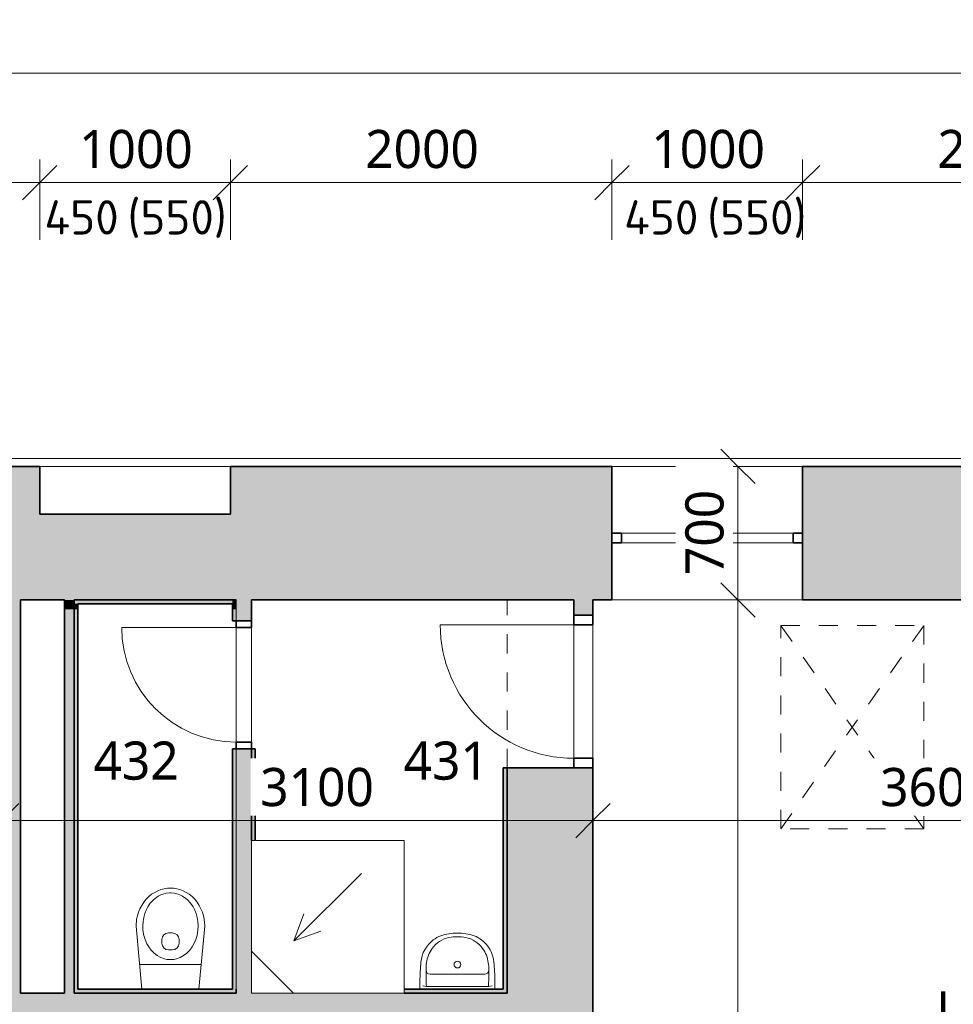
# Model space of a CAD drawing. Header units: metres. Extents: x -1.7 to 41.6, y -3.7 to 18.4.
# Tile 13 of 16: x 26.2 to 31.1, y 11.9 to 17.1. Entities that reach past the tile are written whole.
import ezdxf

# ---------------------------------------------------------------- set-up
doc = ezdxf.new("R2010")
doc.units = ezdxf.units.M
doc.linetypes.add('AV - Cerch_ 1 tecka 4mm', pattern=[0.006, 0.004, -0.001, 0, -0.001])
doc.layers.add('AV-KOTY', color=5, linetype='Continuous', lineweight=13, true_color=0x0000ff)
doc.layers.add('AV-MISTNOSTI', color=5, linetype='Continuous', lineweight=5, true_color=0x0000ff)
for name, color, linetype, lineweight in [('AV-KOTY-100', 7, 'Continuous', 5), ('AV-SRAFY', 7, 'Continuous', 35), ('AV-STAVBA', 7, 'Continuous', 18), ('AV-VYBAVENI', 7, 'Continuous', 18)]:
    doc.layers.add(name, color=color, linetype=linetype, lineweight=lineweight)
doc.styles.add('ISOCPEUR', font='isocpeur.ttf', dxfattribs={"height": 0.18})
doc.styles.add('Trebuchet MS', font='trebuc.ttf', dxfattribs={"height": 0.2})
doc.styles.add('Trebuchet MS_B', font='trebuc.ttf', dxfattribs={"height": 0.2})
doc.dimstyles.new('2_mm_-_O_-_Blue_-_mm_-_zaokrouhlena', dxfattribs={"dimscale": 0.3048, "dimtxt": 0.20619, "dimasz": 0.590551, "dimexe": 0.393701, "dimexo": 0.0625, "dimgap": 0.065617, "dimtad": 1, "dimdec": 0, "dimlfac": 1000, "dimrnd": 10, "dimzin": 0, "dimdsep": 46, "dimtxsty": 'Trebuchet MS', "dimblk1": 'OBLIQUE', "dimblk2": 'OBLIQUE', "dimsah": 1, "dimcen": 0.09, "dimazin": 0, "dimtfac": 1, "dimtdec": 4, "dimtix": 1, "dimtmove": 0, "dimatfit": 3, "dimfxl": 0.984252, "dimfxlon": 1, "dimtvp": 1, "dimtfill": 1, "dimtolj": 1, "dimtzin": 0, "dimarcsym": 2})
doc.dimstyles.new('2_mm_-_O_-_Blue_-_mm_-_zaokrouhlena_2', dxfattribs={"dimscale": 0.3048, "dimtxt": 0.20619, "dimasz": 0.590551, "dimexe": 0.393701, "dimexo": 0.0625, "dimgap": 0.065617, "dimtad": 1, "dimdec": 0, "dimlfac": 1000, "dimrnd": 10, "dimzin": 0, "dimdsep": 46, "dimtxsty": 'Trebuchet MS', "dimblk1": 'OBLIQUE', "dimblk2": 'OBLIQUE', "dimsah": 1, "dimcen": 0.09, "dimazin": 0, "dimtfac": 1, "dimtdec": 4, "dimtix": 1, "dimtmove": 2, "dimatfit": 3, "dimfxl": 0.984252, "dimfxlon": 1, "dimtvp": 1, "dimtfill": 1, "dimtolj": 1, "dimtzin": 0, "dimarcsym": 2})

# ---------------------------------------------------------------- blocks, each defined once
blk = doc.blocks.new('GM_Otvor_obdélníkový - 880x2250-1002007-4NP')
at = {"layer": 'AV-STAVBA', "linetype": 'AV - Cerch_ 1 tecka 4mm', "lineweight": 13}
for p, q in [((-0.44, 0.225), (0.44, 0.225)), ((-0.44, -0.225), (0.44, -0.225)), ((-0.44, -0.225), (0.44, -0.225))]:
    blk.add_line(p, q, dxfattribs=at)
blk = doc.blocks.new('DO_1-L_Ocel_ - 700x1970_100-947950-4NP')
at = {"layer": 'AV-STAVBA'}
for p, q in [((0.35, 0.75), (0.35, 0.05)), ((-0.35, 0.05), (0.35, 0.05)), ((-0.35, -0.05), (0.35, -0.05))]:
    blk.add_line(p, q, dxfattribs=at)
at = {"layer": 'AV-STAVBA', "linetype": 'AV - Cerch_ 1 tecka 4mm'}
for p, q in [((-0.4, 0.05), (0.4, 0.05)), ((-0.35, 0.05), (0.35, 0.05)), ((-0.4, -0.05), (0.4, -0.05)), ((-0.35, -0.05), (0.35, -0.05))]:
    blk.add_line(p, q, dxfattribs=at)
at = {"layer": 'AV-STAVBA', "lineweight": 35}
for p, q in [((-0.35, 0.05), (-0.4, 0.05)), ((-0.4, 0.05), (-0.4, -0.05)), ((-0.35, -0.05), (-0.35, 0.05)), ((0.4, 0.05), (0.35, 0.05)), ((0.35, 0.05), (0.35, -0.05)), ((0.4, -0.05), (0.4, 0.05)), ((-0.4, -0.05), (-0.35, -0.05)), ((0.35, -0.05), (0.4, -0.05))]:
    blk.add_line(p, q, dxfattribs=at)
at = {"layer": 'AV-STAVBA'}
blk.add_arc((0.35, 0.05), 0.7, 90, 180, dxfattribs=at)
blk = doc.blocks.new('DO_1-L_Ocel_ - 600x1970_80-1002543-4NP')
at = {"layer": 'AV-STAVBA'}
for p, q in [((0.3, 0.64), (0.3, 0.04)), ((-0.3, 0.04), (0.3, 0.04)), ((-0.3, -0.04), (0.3, -0.04))]:
    blk.add_line(p, q, dxfattribs=at)
at = {"layer": 'AV-STAVBA', "linetype": 'AV - Cerch_ 1 tecka 4mm'}
for p, q in [((-0.335, 0.04), (0.335, 0.04)), ((-0.3, 0.04), (0.3, 0.04)), ((-0.335, -0.04), (0.335, -0.04)), ((-0.3, -0.04), (0.3, -0.04))]:
    blk.add_line(p, q, dxfattribs=at)
at = {"layer": 'AV-STAVBA', "lineweight": 35}
for p, q in [((-0.3, 0.04), (-0.335, 0.04)), ((-0.335, 0.04), (-0.335, -0.04)), ((-0.3, -0.04), (-0.3, 0.04)), ((0.335, 0.04), (0.3, 0.04)), ((0.3, 0.04), (0.3, -0.04)), ((0.335, -0.04), (0.335, 0.04)), ((-0.335, -0.04), (-0.3, -0.04)), ((0.3, -0.04), (0.335, -0.04))]:
    blk.add_line(p, q, dxfattribs=at)
at = {"layer": 'AV-STAVBA'}
blk.add_arc((0.3, 0.04), 0.6, 90, 180, dxfattribs=at)
blk = doc.blocks.new('WI_2 - 1000x450-1316571-4NP')
at = {"layer": 'AV-STAVBA', "linetype": 'AV - Cerch_ 1 tecka 4mm', "lineweight": 13}
for p, q in [((1.63, 0.35), (0.63, 0.35)), ((1.63, -0.35), (0.63, -0.35))]:
    blk.add_line(p, q, dxfattribs=at)
at = {"layer": 'AV-STAVBA'}
for p, q in [((0.63, -0.05), (0.63, 0)), ((0.63, 0), (1.63, 0)), ((0.68, -0.05), (0.68, 0)), ((1.58, -0.05), (1.58, 0)), ((1.63, -0.05), (1.63, 0)), ((0.63, -0.05), (1.63, -0.05)), ((0.68, 0), (1.105, 0)), ((1.105, -0.05), (0.68, -0.05)), ((1.155, 0), (1.58, 0)), ((1.58, -0.05), (1.155, -0.05))]:
    blk.add_line(p, q, dxfattribs=at)
at = {"layer": 'AV-STAVBA', "lineweight": 35}
for p, q in [((0.68, 0), (0.63, 0)), ((0.63, 0), (0.63, -0.05)), ((0.63, -0.05), (0.68, -0.05)), ((0.68, -0.05), (0.68, 0)), ((1.155, 0), (1.105, 0)), ((1.105, 0), (1.105, -0.05)), ((1.105, -0.05), (1.155, -0.05)), ((1.155, -0.05), (1.155, 0)), ((1.63, 0), (1.58, 0)), ((1.58, 0), (1.58, -0.05)), ((1.58, -0.05), (1.63, -0.05)), ((1.63, -0.05), (1.63, 0))]:
    blk.add_line(p, q, dxfattribs=at)
blk = doc.blocks.new('GM_Nika_obdélníková - 1000x450-1317240-4NP')
at = {"layer": 'AV-STAVBA', "linetype": 'AV - Cerch_ 1 tecka 4mm'}
blk.add_line((-0.5, 0.35), (0.5, 0.35), dxfattribs=at)
blk = doc.blocks.new('Koncepční WC - WC NADRZ-1470814-4NP')
at = {"layer": 'AV-VYBAVENI', "lineweight": 13}
for p, q in [((0.0377, 0.5177), (0.0218, 0.5074)), ((0.0541, 0.526), (0.0377, 0.5177)), ((0.0708, 0.5323), (0.0541, 0.526)), ((0.0876, 0.5367), (0.0708, 0.5323)), ((0.1042, 0.5392), (0.0876, 0.5367)), ((0.1203, 0.54), (0.1042, 0.5392)), ((0.1365, 0.5392), (0.1203, 0.54)), ((0.1531, 0.5367), (0.1365, 0.5392)), ((0.1699, 0.5323), (0.1531, 0.5367)), ((0.1866, 0.526), (0.1699, 0.5323)), ((0.203, 0.5177), (0.1866, 0.526)), ((0.2188, 0.5074), (0.203, 0.5177)), ((-0.0194, 0.4661), (-0.0303, 0.4494)), ((-0.007, 0.4814), (-0.0194, 0.4661)), ((0.0069, 0.4953), (-0.007, 0.4814)), ((0.0218, 0.5074), (0.0069, 0.4953)), ((0.0314, 0.4782), (0.0148, 0.4601)), ((0.0398, 0.4856), (0.0314, 0.4782)), ((0.0564, 0.4971), (0.0398, 0.4856)), ((0.0707, 0.5044), (0.0564, 0.4971)), ((0.0799, 0.5081), (0.0707, 0.5044)), ((0.0987, 0.513), (0.0799, 0.5081)), ((0.117, 0.515), (0.0987, 0.513)), ((0.1203, 0.515), (0.117, 0.515)), ((0.1237, 0.515), (0.1203, 0.515)), ((0.142, 0.513), (0.1237, 0.515)), ((0.1607, 0.5081), (0.142, 0.513)), ((0.1699, 0.5044), (0.1607, 0.5081)), ((0.1842, 0.4971), (0.1699, 0.5044)), ((0.2008, 0.4856), (0.1842, 0.4971)), ((0.2093, 0.4782), (0.2008, 0.4856)), ((0.2258, 0.4601), (0.2093, 0.4782)), ((0.2338, 0.4953), (0.2188, 0.5074)), ((0.2476, 0.4814), (0.2338, 0.4953)), ((0.2601, 0.4661), (0.2476, 0.4814)), ((0.271, 0.4494), (0.2601, 0.4661)), ((-0.047, 0.4136), (-0.0527, 0.395)), ((-0.0396, 0.4319), (-0.047, 0.4136)), ((-0.0303, 0.4494), (-0.0396, 0.4319)), ((-0.0051, 0.4278), (-0.0139, 0.4061)), ((0.0018, 0.4409), (-0.0051, 0.4278)), ((0.0148, 0.4601), (0.0018, 0.4409)), ((0.2388, 0.4409), (0.2258, 0.4601)), ((0.2458, 0.4278), (0.2388, 0.4409)), ((0.2546, 0.4061), (0.2458, 0.4278)), ((0.2802, 0.4319), (0.271, 0.4494)), ((0.2877, 0.4136), (0.2802, 0.4319)), ((0.2934, 0.395), (0.2877, 0.4136)), ((-0.0567, 0.3764), (-0.0597, 0.34)), ((-0.0527, 0.395), (-0.0567, 0.3764)), ((-0.0233, 0.3644), (-0.0247, 0.342)), ((-0.0197, 0.3855), (-0.0233, 0.3644)), ((-0.0139, 0.4061), (-0.0197, 0.3855)), ((0.2603, 0.3855), (0.2546, 0.4061)), ((0.2639, 0.3644), (0.2603, 0.3855)), ((0.2653, 0.342), (0.2639, 0.3644)), ((0.2973, 0.3764), (0.2934, 0.395)), ((0.3003, 0.34), (0.2973, 0.3764)), ((-0.0597, 0.34), (-0.0288, 0.01)), ((-0.0247, 0.342), (-0.0237, 0.3197)), ((-0.0237, 0.3197), (-0.019, 0.2916)), ((0.2597, 0.2916), (0.2644, 0.3197)), ((0.2644, 0.3197), (0.2653, 0.342)), ((0.2695, 0.01), (0.3003, 0.34)), ((-0.019, 0.2916), (-0.0125, 0.2698)), ((-0.0125, 0.2698), (-0.0032, 0.2484)), ((0.0753, 0.2508), (0.0753, 0.2704)), ((0.1103, 0.3054), (0.1203, 0.3054)), ((0.1203, 0.3054), (0.1303, 0.3054)), ((0.1653, 0.2508), (0.1653, 0.2704)), ((0.2439, 0.2484), (0.2532, 0.2698)), ((0.2532, 0.2698), (0.2597, 0.2916)), ((-0.0032, 0.2484), (0.0063, 0.2319)), ((0.0063, 0.2319), (0.0188, 0.2151)), ((0.0188, 0.2151), (0.0344, 0.199)), ((0.1203, 0.2158), (0.1103, 0.2158)), ((0.1303, 0.2158), (0.1203, 0.2158)), ((0.2063, 0.199), (0.2219, 0.2151)), ((0.2219, 0.2151), (0.2344, 0.2319)), ((0.2344, 0.2319), (0.2439, 0.2484)), ((0.0344, 0.199), (0.0515, 0.1859)), ((0.0515, 0.1859), (0.0699, 0.1759)), ((0.0699, 0.1759), (0.0885, 0.1693)), ((0.0885, 0.1693), (0.102, 0.1664)), ((0.102, 0.1664), (0.1203, 0.165)), ((0.1203, 0.165), (0.1387, 0.1664)), ((0.1387, 0.1664), (0.1521, 0.1693)), ((0.1521, 0.1693), (0.1708, 0.1759)), ((0.1708, 0.1759), (0.1891, 0.1859)), ((0.1891, 0.1859), (0.2063, 0.199)), ((-0.0409, 0.1398), (0.1203, 0.1398)), ((0.1203, 0.1398), (0.2816, 0.1398))]:
    blk.add_line(p, q, dxfattribs=at)
for centre, start, end in [((0.1103, 0.2704), 90, 180), ((0.1303, 0.2704), 360, 90), ((0.1103, 0.2508), 180, 270), ((0.1303, 0.2508), 270, 0)]:
    blk.add_arc(centre, 0.035, start, end, dxfattribs=at)
blk = doc.blocks.new('PF_Koncepční sprchový kout - vpusť rohová-1511179-4NP')
at = {"layer": 'AV-VYBAVENI'}
for p, q in [((0.4447, -0.8), (0.4447, 0)), ((0.4447, 0), (-0.3553, 0)), ((-0.3553, 0), (-0.3553, -0.8)), ((0.4447, -0.22), (0.2247, 0)), ((0.2215, -0.2732), (-0.1321, -0.6268)), ((0.2215, -0.2732), (0.0805, -0.3245)), ((0.2215, -0.2732), (0.1702, -0.4142)), ((-0.3553, -0.8), (0.4447, -0.8))]:
    blk.add_line(p, q, dxfattribs=at)
blk = doc.blocks.new('Koncepční umyvadlo - Umývátko-1511273-4NP')
at = {"layer": 'AV-VYBAVENI'}
for p, q in [((-0.0714, 0.0526), (-0.0714, 0.01)), ((-0.0179, 0.0886), (0.125, 0.0886)), ((0.125, 0.0886), (0.2679, 0.0886)), ((0.3214, 0.01), (0.3214, 0.0526)), ((-0.0571, 0.0273), (-0.0377, 0.0243)), ((-0.0377, 0.0243), (0.2877, 0.0243)), ((0.2877, 0.0243), (0.3071, 0.0273))]:
    blk.add_line(p, q, dxfattribs=at)
blk.add_circle((0.125, 0.1393), 0.0179, dxfattribs=at)
for centre, radius, start, end in [((0.0974, 0.1366), 0.1645, 126.9872, 174.6397), ((0.1149, 0.1336), 0.152, 102.9464, 143.5152), ((0.0979, 0.1381), 0.1637, 95.9722, 127.4241), ((0.125, 0.0181), 0.2862, 81.122, 98.878), ((0.125, -0.001), 0.2862, 81.122, 98.878), ((0.1521, 0.1381), 0.1637, 52.5759, 84.0278), ((0.1351, 0.1336), 0.152, 36.4848, 77.0536), ((0.1526, 0.1366), 0.1645, 5.3603, 53.0128), ((0.1173, 0.1327), 0.1545, 143.7612, 174.2094), ((0.1327, 0.1327), 0.1545, 5.7906, 36.2388), ((1.0165, 0.0476), 1.0879, 174.4928, 179.7382), ((0.1014, 0.1187), 0.141, 167.8887, 183.5287), ((0.9056, 0.0849), 0.9453, 178.4771, 183.6753), ((-0.0179, 0.11), 0.0214, 180, 270), ((0.2679, 0.11), 0.0214, 270, 0), ((0.1486, 0.1187), 0.141, 356.4713, 12.1113), ((-0.6542, 0.0849), 0.9438, 356.3208, 1.5269), ((-0.7665, 0.0476), 1.0879, 0.2618, 5.5072)]:
    blk.add_arc(centre, radius, start, end, dxfattribs=at)
blk = doc.blocks.new('Řísma 2NP_ vnitroblok - Řísma 2NP_ vnitroblok-1646675-4NP')
at = {"layer": 'AV-STAVBA'}
blk.add_line((25.2364, 14.789), (39.7648, 14.789), dxfattribs=at)
blk = doc.blocks.new('DIMBLOCK17-4NP')
at = {"layer": 'AV-KOTY-100', "color": 5, "true_color": 0x0000ff}
for p, q in [((20.9248, 16.2353), (20.9248, 16.3553)), ((20.9248, 16.2353), (21.0148, 16.3253)), ((26.3448, 16.2353), (26.3448, 16.3553)), ((26.3448, 16.2353), (26.4348, 16.3253)), ((20.9248, 16.2353), (20.8348, 16.1453)), ((20.9248, 16.2353), (26.3448, 16.2353)), ((20.9248, 16.2353), (20.9248, 15.9353)), ((26.3448, 16.2353), (26.2548, 16.1453)), ((26.3448, 16.2353), (26.3448, 15.9353))]:
    blk.add_line(p, q, dxfattribs=at)
at = {"layer": 'AV-KOTY-100', "color": 0, "insert": (23.3413, 16.5112), "char_height": 0.2, "width": 0.704541, "attachment_point": 1, "line_spacing_factor": 1.048425, "style": 'Trebuchet MS', "bg_fill": 3, "box_fill_scale": 1.25, "bg_fill_color": 256, "bg_fill_true_color": 13158600, "bg_fill_transparency": 0}
blk.add_mtext('5420', dxfattribs=at)
blk = doc.blocks.new('_Oblique')
at = {"color": 0, "linetype": 'ByBlock', "lineweight": -2}
blk.add_line((-0.5, -0.5), (0.5, 0.5), dxfattribs=at)
blk = doc.blocks.new('DIMBLOCK18-4NP')
at = {"layer": 'AV-KOTY-100', "color": 5, "true_color": 0x0000ff}
for p, q in [((26.3448, 16.2353), (26.3448, 16.3553)), ((26.3448, 16.2353), (26.4348, 16.3253)), ((27.3448, 16.2353), (27.3448, 16.3553)), ((27.3448, 16.2353), (27.4348, 16.3253)), ((26.3448, 16.2353), (26.2548, 16.1453)), ((26.3448, 16.2353), (27.3448, 16.2353)), ((26.3448, 16.2353), (26.3448, 15.9353)), ((27.3448, 16.2353), (27.2548, 16.1453)), ((27.3448, 16.2353), (27.3448, 15.9353))]:
    blk.add_line(p, q, dxfattribs=at)
at = {"layer": 'AV-KOTY-100', "color": 0, "insert": (26.5513, 16.5112), "char_height": 0.2, "width": 0.704541, "attachment_point": 1, "line_spacing_factor": 1.048425, "style": 'Trebuchet MS', "bg_fill": 3, "box_fill_scale": 1.25, "bg_fill_color": 256, "bg_fill_true_color": 13158600, "bg_fill_transparency": 0}
blk.add_mtext('1000', dxfattribs=at)
blk = doc.blocks.new('DIMBLOCK19-4NP')
at = {"layer": 'AV-KOTY-100', "color": 5, "true_color": 0x0000ff}
for p, q in [((27.3448, 16.2353), (27.3448, 16.3553)), ((27.3448, 16.2353), (27.4348, 16.3253)), ((29.3448, 16.2353), (29.3448, 16.3553)), ((29.3448, 16.2353), (29.4348, 16.3253)), ((27.3448, 16.2353), (27.2548, 16.1453)), ((27.3448, 16.2353), (29.3448, 16.2353)), ((27.3448, 16.2353), (27.3448, 15.9353)), ((29.3448, 16.2353), (29.2548, 16.1453)), ((29.3448, 16.2353), (29.3448, 15.9353))]:
    blk.add_line(p, q, dxfattribs=at)
at = {"layer": 'AV-KOTY-100', "color": 0, "insert": (28.0513, 16.5112), "char_height": 0.2, "width": 0.704541, "attachment_point": 1, "line_spacing_factor": 1.048425, "style": 'Trebuchet MS', "bg_fill": 3, "box_fill_scale": 1.25, "bg_fill_color": 256, "bg_fill_true_color": 13158600, "bg_fill_transparency": 0}
blk.add_mtext('2000', dxfattribs=at)
blk = doc.blocks.new('DIMBLOCK20-4NP')
at = {"layer": 'AV-KOTY-100', "color": 5, "true_color": 0x0000ff}
for p, q in [((29.3448, 16.2353), (29.3448, 16.3553)), ((29.3448, 16.2353), (29.4348, 16.3253)), ((30.3448, 16.2353), (30.3448, 16.3553)), ((30.3448, 16.2353), (30.4348, 16.3253)), ((29.3448, 16.2353), (29.2548, 16.1453)), ((29.3448, 16.2353), (30.3448, 16.2353)), ((29.3448, 16.2353), (29.3448, 15.9353)), ((30.3448, 16.2353), (30.2548, 16.1453)), ((30.3448, 16.2353), (30.3448, 15.9353))]:
    blk.add_line(p, q, dxfattribs=at)
at = {"layer": 'AV-KOTY-100', "color": 0, "insert": (29.5513, 16.5112), "char_height": 0.2, "width": 0.704541, "attachment_point": 1, "line_spacing_factor": 1.048425, "style": 'Trebuchet MS', "bg_fill": 3, "box_fill_scale": 1.25, "bg_fill_color": 256, "bg_fill_true_color": 13158600, "bg_fill_transparency": 0}
blk.add_mtext('1000', dxfattribs=at)
blk = doc.blocks.new('DIMBLOCK21-4NP')
at = {"layer": 'AV-KOTY-100', "color": 5, "true_color": 0x0000ff}
for p, q in [((30.3448, 16.2353), (30.3448, 16.3553)), ((30.3448, 16.2353), (30.4348, 16.3253)), ((32.3448, 16.2353), (32.3448, 16.3553)), ((32.3448, 16.2353), (32.4348, 16.3253)), ((30.3448, 16.2353), (30.2548, 16.1453)), ((30.3448, 16.2353), (32.3448, 16.2353)), ((30.3448, 16.2353), (30.3448, 15.9353)), ((32.3448, 16.2353), (32.2548, 16.1453)), ((32.3448, 16.2353), (32.3448, 15.9353))]:
    blk.add_line(p, q, dxfattribs=at)
at = {"layer": 'AV-KOTY-100', "color": 0, "insert": (31.0513, 16.5112), "char_height": 0.2, "width": 0.704541, "attachment_point": 1, "line_spacing_factor": 1.048425, "style": 'Trebuchet MS', "bg_fill": 3, "box_fill_scale": 1.25, "bg_fill_color": 256, "bg_fill_true_color": 13158600, "bg_fill_transparency": 0}
blk.add_mtext('2000', dxfattribs=at)
blk = doc.blocks.new('DIMBLOCK28-4NP')
at = {"layer": 'AV-KOTY-100', "color": 5, "true_color": 0x0000ff}
for p, q in [((-0.2352, 16.8093), (-0.2352, 16.9293)), ((39.7648, 16.8093), (39.7648, 16.9293)), ((-0.2352, 16.8093), (-0.1452, 16.8993)), ((39.7648, 16.8093), (39.8548, 16.8993)), ((-0.2352, 16.8093), (-0.3252, 16.7193)), ((-0.2352, 16.8093), (39.7648, 16.8093)), ((-0.2352, 16.8093), (-0.2352, 16.5093)), ((39.7648, 16.8093), (39.6748, 16.7193)), ((39.7648, 16.8093), (39.7648, 16.5093))]:
    blk.add_line(p, q, dxfattribs=at)
at = {"layer": 'AV-KOTY-100', "color": 0, "insert": (19.3979, 17.0852), "char_height": 0.2, "width": 0.880677, "attachment_point": 1, "line_spacing_factor": 1.048425, "style": 'Trebuchet MS', "bg_fill": 3, "box_fill_scale": 1.25, "bg_fill_color": 256, "bg_fill_true_color": 13158600, "bg_fill_transparency": 0}
blk.add_mtext('40000', dxfattribs=at)
blk = doc.blocks.new('DIMBLOCK69-4NP')
at = {"layer": 'AV-KOTY-100', "color": 5, "true_color": 0x0000ff}
for p, q in [((26.1448, 12.8919), (26.1448, 13.1919)), ((29.2448, 12.8919), (29.2448, 13.1919)), ((26.1448, 12.8919), (26.2348, 12.9819)), ((29.2448, 12.8919), (29.3348, 12.9819)), ((26.1448, 12.8919), (26.0548, 12.8019)), ((26.1448, 12.8919), (29.2448, 12.8919)), ((26.1448, 12.8919), (26.1448, 12.7719)), ((29.2448, 12.8919), (29.1548, 12.8019)), ((29.2448, 12.8919), (29.2448, 12.7719))]:
    blk.add_line(p, q, dxfattribs=at)
at = {"layer": 'AV-KOTY-100', "color": 0, "insert": (27.5009, 13.1678), "char_height": 0.2, "width": 0.704541, "attachment_point": 1, "line_spacing_factor": 1.048425, "style": 'Trebuchet MS', "bg_fill": 3, "box_fill_scale": 1.25, "bg_fill_color": 256, "bg_fill_true_color": 13158600, "bg_fill_transparency": 0}
blk.add_mtext('3100', dxfattribs=at)
blk = doc.blocks.new('DIMBLOCK70-4NP')
at = {"layer": 'AV-KOTY-100', "color": 5, "true_color": 0x0000ff}
for p, q in [((29.2448, 12.8919), (29.2448, 13.1919)), ((32.8448, 12.8919), (32.8448, 13.1919)), ((29.2448, 12.8919), (29.3348, 12.9819)), ((32.8448, 12.8919), (32.9348, 12.9819)), ((29.2448, 12.8919), (29.1548, 12.8019)), ((29.2448, 12.8919), (32.8448, 12.8919)), ((29.2448, 12.8919), (29.2448, 12.7719)), ((32.8448, 12.8919), (32.7548, 12.8019)), ((32.8448, 12.8919), (32.8448, 12.7719))]:
    blk.add_line(p, q, dxfattribs=at)
at = {"layer": 'AV-KOTY-100', "color": 0, "insert": (30.7512, 13.1678), "char_height": 0.2, "width": 0.704541, "attachment_point": 1, "line_spacing_factor": 1.048425, "style": 'Trebuchet MS', "bg_fill": 3, "box_fill_scale": 1.25, "bg_fill_color": 256, "bg_fill_true_color": 13158600, "bg_fill_transparency": 0}
blk.add_mtext('3600', dxfattribs=at)
blk = doc.blocks.new('DIMBLOCK81-4NP')
at = {"layer": 'AV-KOTY-100', "color": 5, "true_color": 0x0000ff}
for p, q in [((30.0058, 14.7482), (29.9158, 14.8382)), ((30.0058, 14.7482), (29.8858, 14.7482)), ((30.0058, 14.7482), (30.0058, 14.0482)), ((30.0058, 14.7482), (30.0958, 14.6582)), ((30.0058, 14.7482), (30.3058, 14.7482)), ((30.0058, 14.0482), (29.9158, 14.1382)), ((30.0058, 14.0482), (29.8858, 14.0482)), ((30.0058, 14.0482), (30.0958, 13.9582)), ((30.0058, 14.0482), (30.3058, 14.0482))]:
    blk.add_line(p, q, dxfattribs=at)
at = {"layer": 'AV-KOTY-100', "color": 0, "insert": (29.7299, 14.178), "char_height": 0.2, "width": 0.528406, "attachment_point": 1, "rotation": 90, "line_spacing_factor": 1.048425, "style": 'Trebuchet MS', "bg_fill": 3, "box_fill_scale": 1.25, "bg_fill_color": 256, "bg_fill_true_color": 13158600, "bg_fill_transparency": 0}
blk.add_mtext('700', dxfattribs=at)
blk = doc.blocks.new('DIMBLOCK82-4NP')
at = {"layer": 'AV-KOTY-100', "color": 5, "true_color": 0x0000ff}
for p, q in [((30.0058, 14.0482), (29.9158, 14.1382)), ((30.0058, 14.0482), (29.8858, 14.0482)), ((30.0058, 14.0482), (30.0058, 7.8282)), ((30.0058, 14.0482), (30.0958, 13.9582)), ((30.0058, 14.0482), (30.3058, 14.0482)), ((30.0058, 7.8282), (29.9158, 7.9182)), ((30.0058, 7.8282), (29.8858, 7.8282)), ((30.0058, 7.8282), (30.0958, 7.7382)), ((30.0058, 7.8282), (30.3058, 7.8282))]:
    blk.add_line(p, q, dxfattribs=at)
at = {"layer": 'AV-KOTY-100', "color": 0, "insert": (29.7299, 10.6446), "char_height": 0.2, "width": 0.704541, "attachment_point": 1, "rotation": 90, "line_spacing_factor": 1.048425, "style": 'Trebuchet MS', "bg_fill": 3, "box_fill_scale": 1.25, "bg_fill_color": 256, "bg_fill_true_color": 13158600, "bg_fill_transparency": 0}
blk.add_mtext('6220', dxfattribs=at)

msp = doc.modelspace()

# ---------------------------------------------------------------- hatches: boundary and pattern name
at = {"layer": 'AV-SRAFY'}
h = msp.add_hatch(color=256, dxfattribs=at)
h.paths.add_polyline_path([(39.1148, 14.0482), (39.1148, 14.7482), (38.4848, 14.7482), (38.4848, 14.0482)])
h.paths.add_polyline_path([(37.4848, 14.0482), (37.4848, 14.7482), (35.6648, 14.7482), (35.6648, 14.0482)])
h.paths.add_polyline_path([(34.6648, 14.0482), (34.6648, 14.7482), (33.3448, 14.7482), (33.3448, 14.4982), (32.3448, 14.4982), (32.3448, 14.7482), (30.3448, 14.7482), (30.3448, 14.0482), (33.2248, 14.0482)])
h.paths.add_polyline_path([(29.3448, 14.0482), (29.3448, 14.7482), (27.3448, 14.7482), (27.3448, 14.4982), (26.3448, 14.4982), (26.3448, 14.7482), (20.9248, 14.7482), (20.9248, 14.4982), (20.0748, 14.4982), (20.0748, 14.0482), (29.2448, 14.0482)])
for points in [[(26.1448, 13.9982), (26.2448, 13.9982), (26.2448, 14.0482), (26.1448, 14.0482)], [(26.4748, 13.9982), (26.5248, 13.9982), (26.5243, 14.0482), (26.4748, 14.0482)], [(27.1335, 14.0282), (27.3548, 14.0282), (27.3548, 14.0482), (26.5248, 14.0482), (26.5248, 14.0282), (26.5448, 14.0282)], [(27.3748, 13.9982), (27.3748, 14.0482), (27.3548, 14.0482), (27.3548, 13.9982)], [(27.3748, 13.9982), (27.4548, 13.9982), (27.4548, 14.0482), (27.3748, 14.0482)], [(29.2448, 13.9982), (29.2448, 14.0482), (29.1448, 14.0482), (29.1448, 13.9982)], [(26.2448, 7.8282), (26.2448, 13.9982), (26.1448, 13.9982), (26.1448, 7.8282)], [(26.5248, 11.9882), (26.5248, 13.9982), (26.4748, 13.9982), (26.4748, 11.9882)], [(26.5248, 13.9982), (26.5448, 13.9982), (26.5448, 14.0282), (26.5248, 14.0282)], [(26.5448, 11.9882), (26.5448, 13.9982), (26.5248, 13.9982), (26.5248, 11.9882)], [(29.1448, 13.9682), (29.2448, 13.9682), (29.2448, 13.9982), (29.1448, 13.9982)], [(28.7948, 7.8282), (29.2448, 7.8282), (29.2448, 13.1682), (28.7948, 13.1682), (28.7948, 11.8682), (29.1248, 11.8682), (29.1248, 10.5782), (28.8048, 10.5782), (28.8048, 10.4782), (28.7948, 10.4782), (28.7948, 8.2182)]]:
    msp.add_hatch(color=256, dxfattribs=at).paths.add_polyline_path(points)
h = msp.add_hatch(color=256, dxfattribs=at)
h.paths.add_polyline_path([(27.3748, 12.0082), (27.3748, 13.2682), (27.3548, 13.2682), (27.3548, 12.0082)])
h.paths.add_polyline_path([(27.3748, 13.9382), (27.3748, 13.9982), (27.3548, 13.9982), (27.3548, 13.9382)])
h = msp.add_hatch(color=256, dxfattribs=at)
h.paths.add_polyline_path([(27.3748, 11.9882), (27.4548, 11.9882), (27.4548, 13.2682), (27.3748, 13.2682), (27.3748, 12.0082)])
h.paths.add_polyline_path([(27.4548, 13.9382), (27.4548, 13.9982), (27.3748, 13.9982), (27.3748, 13.9382)])
at = {"layer": 'AV-SRAFY', "lineweight": 18}
for points in [[(27.4748, 12.7882), (27.4748, 13.2682), (27.4548, 13.2682), (27.4548, 12.7882)], [(28.7948, 11.9882), (28.7948, 13.1682), (28.7748, 13.1682), (28.7748, 11.9882)], [(28.2548, 11.8682), (28.7948, 11.8682), (28.7948, 11.9882), (26.2448, 11.9882), (26.2448, 11.8682), (28.2257, 11.8682)], [(27.3748, 11.9882), (27.3748, 12.0082), (26.5448, 12.0082), (26.5448, 11.9882), (27.1335, 11.9882)], [(28.7748, 11.9882), (28.7748, 12.0082), (28.2548, 12.0082), (28.2548, 11.9882)]]:
    msp.add_hatch(color=256, dxfattribs=at).paths.add_polyline_path(points)

# ---------------------------------------------------------------- linework, layer by layer
at = {"layer": 'AV-STAVBA', "lineweight": 35}
for p, q in [((20.9248, 14.7482), (26.3448, 14.7482)), ((26.3448, 14.7482), (26.3448, 14.4982)), ((29.3448, 14.7482), (27.3448, 14.7482)), ((27.3448, 14.7482), (27.3448, 14.4982)), ((29.3448, 14.3982), (29.3448, 14.7482)), ((30.3448, 14.3982), (30.3448, 14.7482)), ((30.3448, 14.7482), (32.3448, 14.7482)), ((26.3448, 14.4982), (27.3448, 14.4982)), ((29.3448, 14.0482), (29.3448, 14.3482)), ((30.3448, 14.0482), (30.3448, 14.3482)), ((26.2448, 14.0482), (26.4748, 14.0482)), ((26.2448, 11.9882), (26.2448, 14.0482)), ((26.4748, 11.9882), (26.4748, 14.0482)), ((26.5248, 14.0482), (27.3748, 14.0482)), ((26.5248, 11.9882), (26.5248, 14.0482)), ((27.4548, 14.0482), (29.1448, 14.0482)), ((27.4548, 13.9382), (27.4548, 14.0482)), ((29.1448, 14.0482), (29.1448, 13.9682)), ((29.2448, 14.0482), (29.3448, 14.0482)), ((29.2448, 14.0482), (29.2448, 13.9682)), ((32.8448, 14.0482), (30.3448, 14.0482)), ((27.3548, 14.0282), (26.5448, 14.0282)), ((26.5448, 12.0082), (26.5448, 14.0282)), ((27.3548, 13.9382), (27.3548, 14.0282)), ((27.4548, 13.9382), (27.3548, 13.9382)), ((29.2448, 13.9682), (29.1448, 13.9682)), ((27.4748, 13.2682), (27.3548, 13.2682)), ((27.3548, 12.0082), (27.3548, 13.2682)), ((27.4548, 12.7882), (27.4548, 13.2682)), ((27.4748, 12.7882), (27.4748, 13.2682)), ((28.7748, 13.1682), (29.2448, 13.1682)), ((28.7748, 13.1682), (28.7748, 12.0082)), ((28.7948, 13.1682), (28.7948, 11.9882)), ((29.2448, 7.8282), (29.2448, 13.1682)), ((26.4748, 11.9882), (26.2448, 11.9882)), ((27.3748, 11.9882), (26.5248, 11.9882)), ((27.3548, 12.0082), (26.5448, 12.0082)), ((27.3748, 11.9882), (27.3748, 12.0082)), ((28.7748, 12.0082), (28.2548, 12.0082)), ((28.7948, 11.9882), (28.2548, 11.9882))]:
    msp.add_line(p, q, dxfattribs=at)
at = {"layer": 'AV-STAVBA'}
for p, q in [((26.3448, 14.7482), (27.3448, 14.7482)), ((29.3448, 14.7482), (30.3448, 14.7482)), ((27.3748, 14.0482), (27.3748, 13.9382)), ((30.3448, 14.0482), (29.3448, 14.0482)), ((27.3748, 13.3032), (27.3748, 13.9032)), ((27.4548, 13.9032), (27.4548, 13.3032)), ((29.1448, 13.2182), (29.1448, 13.9182)), ((29.2448, 13.9182), (29.2448, 13.2182)), ((27.3748, 13.2682), (27.3748, 12.0082))]:
    msp.add_line(p, q, dxfattribs=at)
at = {"layer": 'AV-STAVBA', "linetype": 'AV - Cerch_ 1 tecka 4mm', "lineweight": 13}
for p, q in [((30.2298, 13.9144), (30.9798, 13.9144)), ((30.2298, 12.848), (30.2298, 13.9144)), ((30.9798, 12.848), (30.2298, 13.9144)), ((30.2298, 12.848), (30.9798, 13.9144)), ((30.9798, 13.9144), (30.9798, 12.848)), ((30.9798, 12.848), (30.2298, 12.848))]:
    msp.add_line(p, q, dxfattribs=at)

# ---------------------------------------------------------------- block references
at = {"layer": 'AV-STAVBA'}
for name, p in [('Řísma 2NP_ vnitroblok - Řísma 2NP_ vnitroblok-1646675-4NP', (0, 0)), ('GM_Nika_obdélníková - 1000x450-1317240-4NP', (26.8448, 14.3982))]:
    msp.add_blockref(name, p, dxfattribs=at)
at = {"layer": 'AV-STAVBA', "linetype": 'AV - Cerch_ 1 tecka 4mm', "lineweight": 13}
msp.add_blockref('WI_2 - 1000x450-1316571-4NP', (28.7148, 14.3982), dxfattribs=at)
at = {"layer": 'AV-STAVBA'}
for name, p, rotation in [('GM_Otvor_obdélníkový - 880x2250-1002007-4NP', (29.0198, 13.6082), 89.99999999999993), ('DO_1-L_Ocel_ - 600x1970_80-1002543-4NP', (27.4148, 13.6032), 89.9999999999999), ('DO_1-L_Ocel_ - 700x1970_100-947950-4NP', (29.1948, 13.5682), 90)]:
    msp.add_blockref(name, p, dxfattribs=dict(at, rotation=rotation))
at = {"layer": 'AV-VYBAVENI', "rotation": 180}
msp.add_blockref('PF_Koncepční sprchový kout - vpusť rohová-1511179-4NP', (27.8995, 11.9882), dxfattribs=at)
at = {"layer": 'AV-VYBAVENI'}
for name, p in [('Koncepční WC - WC NADRZ-1470814-4NP', (26.9098, 11.9982)), ('Koncepční umyvadlo - Umývátko-1511273-4NP', (28.4098, 11.9982))]:
    msp.add_blockref(name, p, dxfattribs=at)

# ---------------------------------------------------------------- texts
at = {"layer": 'AV-KOTY', "lineweight": 5, "char_height": 0.18, "attachment_point": 1, "style": 'ISOCPEUR'}
for s, insert, width in [('(550)', (29.8446, 16.1429), 0.633333), ('450', (29.4084, 16.1429), 0.481012)]:
    msp.add_mtext(s, dxfattribs=dict(at, insert=insert, width=width))
at = {"layer": 'AV-MISTNOSTI', "char_height": 0.2, "attachment_point": 1, "style": 'Trebuchet MS_B'}
for s, insert, width in [('432', (26.6268, 13.3063), 0.601266), ('431', (28.2525, 13.3063), 0.601266), ('\\LUbytovna', (31.0465, 11.9979), 1.515189)]:
    msp.add_mtext(s, dxfattribs=dict(at, insert=insert, width=width))

# ---------------------------------------------------------------- dimensions: what is measured, and where the dimension line sits
at = {"layer": 'AV-KOTY', "lineweight": 5}
dim = msp.add_linear_dim(base=(26.3448, 16.2353), p1=(20.9248, 15.9353), p2=(26.3448, 15.9353), dimstyle='2_mm_-_O_-_Blue_-_mm_-_zaokrouhlena', override={"dimpost": '<>', "dimfxl": 5.42}, dxfattribs=at)
dim.commit()
dim.dimension.update_dxf_attribs({"geometry": 'DIMBLOCK17-4NP', "text_midpoint": (23.6348, 16.357)})

# ---------------------------------------------------------------- next in the draw order: dimensions: what is measured, and where the dimension line sits
dim = msp.add_linear_dim(base=(27.3448, 16.2353), p1=(26.3448, 15.9353), p2=(27.3448, 15.9353), dimstyle='2_mm_-_O_-_Blue_-_mm_-_zaokrouhlena', override={"dimpost": '<>', "dimfxl": 1}, dxfattribs=at)
dim.commit()
dim.dimension.update_dxf_attribs({"geometry": 'DIMBLOCK18-4NP', "text_midpoint": (26.8448, 16.357)})
dim = msp.add_linear_dim(base=(30.0058, 14.0482), p1=(30.3058, 14.7482), p2=(30.3058, 14.0482), angle=90, dimstyle='2_mm_-_O_-_Blue_-_mm_-_zaokrouhlena', override={"dimpost": '<>', "dimfxl": 0.7}, dxfattribs=at)
dim.commit()
dim.dimension.update_dxf_attribs({"geometry": 'DIMBLOCK81-4NP', "text_midpoint": (29.884, 14.3982)})
dim = msp.add_linear_dim(base=(29.2448, 12.8919), p1=(26.1448, 13.1919), p2=(29.2448, 13.1919), dimstyle='2_mm_-_O_-_Blue_-_mm_-_zaokrouhlena_2', override={"dimpost": '<>', "dimfxl": 3.1}, dxfattribs=at)
dim.commit()
dim.dimension.update_dxf_attribs({"geometry": 'DIMBLOCK69-4NP', "text_midpoint": (27.8532, 13.0344), "dimtype": 160})

# ---------------------------------------------------------------- next in the draw order: texts
at = {"layer": 'AV-KOTY', "lineweight": 5, "insert": (26.3693, 16.1429), "char_height": 0.18, "width": 0.481012, "attachment_point": 1, "style": 'ISOCPEUR'}
msp.add_mtext('450', dxfattribs=at)

# ---------------------------------------------------------------- next in the draw order: dimensions: what is measured, and where the dimension line sits
at = {"layer": 'AV-KOTY', "lineweight": 5}
for base, p1, p2, override, picture, middle in [((29.3448, 16.2353), (27.3448, 15.9353), (29.3448, 15.9353), {"dimpost": '<>', "dimfxl": 2}, 'DIMBLOCK19-4NP', (28.3448, 16.357)), ((32.8448, 12.8919), (29.2448, 13.1919), (32.8448, 13.1919), {"dimpost": '<>', "dimfxl": 3.6}, 'DIMBLOCK70-4NP', (31.0448, 13.014))]:
    dim = msp.add_linear_dim(base=base, p1=p1, p2=p2, dimstyle='2_mm_-_O_-_Blue_-_mm_-_zaokrouhlena', override=override, dxfattribs=at)
    dim.commit()
    dim.dimension.update_dxf_attribs({"geometry": picture, "text_midpoint": middle})

# ---------------------------------------------------------------- next in the draw order: texts
at = {"layer": 'AV-KOTY', "lineweight": 5, "insert": (26.8055, 16.1429), "char_height": 0.18, "width": 0.633333, "attachment_point": 1, "style": 'ISOCPEUR'}
msp.add_mtext('(550)', dxfattribs=at)

# ---------------------------------------------------------------- next in the draw order: dimensions: what is measured, and where the dimension line sits
at = {"layer": 'AV-KOTY', "lineweight": 5}
dim = msp.add_linear_dim(base=(30.3448, 16.2353), p1=(29.3448, 15.9353), p2=(30.3448, 15.9353), dimstyle='2_mm_-_O_-_Blue_-_mm_-_zaokrouhlena', override={"dimpost": '<>', "dimfxl": 1}, dxfattribs=at)
dim.commit()
dim.dimension.update_dxf_attribs({"geometry": 'DIMBLOCK20-4NP', "text_midpoint": (29.8448, 16.357)})
dim = msp.add_linear_dim(base=(30.0058, 7.8282), p1=(30.3058, 14.0482), p2=(30.3058, 7.8282), angle=90, dimstyle='2_mm_-_O_-_Blue_-_mm_-_zaokrouhlena', override={"dimpost": '<>', "dimfxl": 6.22}, dxfattribs=at)
dim.commit()
dim.dimension.update_dxf_attribs({"geometry": 'DIMBLOCK82-4NP', "text_midpoint": (29.8837, 10.9382)})

# ---------------------------------------------------------------- next in the draw order: dimensions: what is measured, and where the dimension line sits
dim = msp.add_linear_dim(base=(32.3448, 16.2353), p1=(30.3448, 15.9353), p2=(32.3448, 15.9353), dimstyle='2_mm_-_O_-_Blue_-_mm_-_zaokrouhlena', override={"dimpost": '<>', "dimfxl": 2}, dxfattribs=at)
dim.commit()
dim.dimension.update_dxf_attribs({"geometry": 'DIMBLOCK21-4NP', "text_midpoint": (31.3448, 16.357)})

# ---------------------------------------------------------------- next in the draw order: dimensions: what is measured, and where the dimension line sits
dim = msp.add_linear_dim(base=(39.7648, 16.8093), p1=(-0.2352, 16.5093), p2=(39.7648, 16.5093), dimstyle='2_mm_-_O_-_Blue_-_mm_-_zaokrouhlena', override={"dimpost": '<>', "dimfxl": 40}, dxfattribs=at)
dim.commit()
dim.dimension.update_dxf_attribs({"geometry": 'DIMBLOCK28-4NP', "text_midpoint": (19.7648, 16.931)})

doc.saveas('drawing.dxf')
